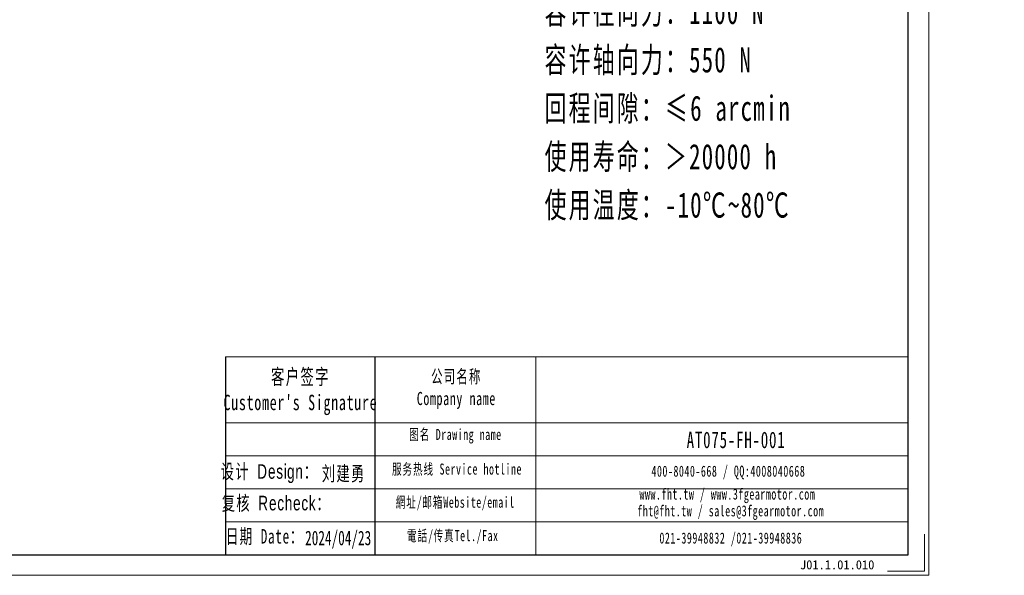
# Model space of a CAD drawing. Header units: millimetres. Extents: x -2 to 496, y 0 to 336.
# Tile 2 of 4: x 226 to 496, y 0 to 153. Entities that reach past the tile are written whole.
import ezdxf

# ---------------------------------------------------------------- set-up
doc = ezdxf.new("R2010")
doc.units = ezdxf.units.MM
doc.layers.add('6文字层', color=3, linetype='Continuous')
doc.layers.add('7标注层', color=4, linetype='Continuous')
for name, color, linetype, lineweight in [('SLD-0', 7, 'Continuous', 18), ('图框_外框线', 7, 'Continuous', 18), ('尺寸线层', 3, 'Continuous', 18)]:
    doc.layers.add(name, color=color, linetype=linetype, lineweight=lineweight)
doc.styles.add('标准', font='txt', dxfattribs={"width": 0.667})
doc.styles.add('样式 1', font='txt')

msp = doc.modelspace()

# ---------------------------------------------------------------- linework, layer by layer
msp.add_line((323.46392, 60.0052), (323.46392, 5.65156))
at = {"layer": '7标注层', "color": 0}
msp.add_line((282.46259, 60.0052), (282.46259, 5.66085), dxfattribs=at)
at = {"layer": '图框_外框线'}
for p, q in [((282.46259, 60.0052), (323.46392, 60.0052)), ((323.46392, 60.0052), (323.46392, 5.66085)), ((323.46392, 60.0052), (469.85047, 60.0052)), ((367.6401, 60.0052), (367.6401, 5.66085)), ((282.46259, 41.87045), (323.46392, 41.87045)), ((323.46392, 41.87045), (469.85047, 41.87045)), ((282.46259, 32.80307), (469.85047, 32.80307)), ((282.46259, 23.7357), (469.85047, 23.7357)), ((282.46259, 14.66832), (469.85047, 14.66832))]:
    msp.add_line(p, q, dxfattribs=at)
at = {"layer": '图框_外框线', "color": 3}
msp.add_lwpolyline([(0, 0), (475.51132, 0), (475.51132, 336.25443), (0, 336.25443)], close=True, dxfattribs=at)
at = {"layer": '图框_外框线', "color": 3, "lineweight": 25}
msp.add_lwpolyline([(28.30425, 5.66085), (469.85047, 5.66085), (469.85047, 330.59358), (28.30425, 330.59358)], close=True, dxfattribs=at)
at = {"layer": '图框_外框线', "color": 3}
msp.add_lwpolyline([(474.37915, 11.3217), (474.37915, 1.13217), (464.18962, 1.13217)], dxfattribs=at)

# ---------------------------------------------------------------- texts
at = {"layer": '6文字层', "insert": (440.18646, 4.15036), "char_height": 2.5, "attachment_point": 1, "style": '样式 1'}
msp.add_mtext_dynamic_manual_height_columns('J01.1.01.010', width=43.304423, gutter_width=12.5, heights=[-2.89106], dxfattribs=at)
at = {"layer": 'SLD-0', "color": 1, "attachment_point": 2, "style": '标准'}
for s, insert, char_height, width in [("\\T1.1;客户签字\\PCustomer's Signature", (303.03393, 56.6502), 4.2314423, 52.6395786), ('\\T1.1;公司名称\\PCompany name', (345.83219, 56.42558), 3.6269505, 46.9576852), ('\\T1.1;图名 Drawing name', (345.58427, 40.19901), 3.0224588, 38.6532714), ('{\\H1.24872x;\\T1.10000;AT075-FH-001}', (422.62494, 39.46918), 3.6269505, 30.7942365), ('{\\fSimSun|b0|i0|c134|p2;\\T1.1;设计 \\fArial|b0|i0|c0|p34;Design\\fSimSun|b0|i0|c134|p2;：}', (294.53847, 30.51784), 4, 31.9717109), ('{\\fSimSun|b0|i0|c134|p2;\\T1.1;刘建勇}', (314.91742, 29.95318), 4, 31.9717109), ('\\T1.1;服务热线 Service hotline', (346.01288, 30.69495), 3.0224588, 43.0634577), ('\\T1.1;400-8040-668 / QQ:4008040668', (420.51763, 30.11742), 3.0224588, 88.0001246), ('{\\fSimSun|b0|i0|c134|p2;\\T1.1;复核 \\fArial|b0|i0|c0|p34;Recheck\\fSimSun|b0|i0|c134|p2;：}', (296.41435, 21.84125), 4, 31.9717109), ('\\T1.1;網址/邮箱Website/email', (345.54225, 21.58875), 3.0224588, 44.8250061), ('\\T1.1;www.fht.tw / www.3fgearmotor.com ', (420.23894, 23.82205), 3.0224588, 88.0991884), ('{\\T1.10000;fht@fht.tw / sales@3fgearmotor.com }', (421.16007, 19.21964), 3.0224588, 88.0991884), ('{\\T1.1;日期 Date：}', (293.22006, 12.71993), 4, 31.9717109), ('2024/04/23', (313.3894, 12.25665), 4, 31.9717109), ('\\T1.1;電話/传真Tel./Fax', (344.86509, 12.41156), 3.0224588, 45.3641196), ('\\T1.1;021-39948832 /021-39948836 ', (421.19167, 11.75072), 3.0224588, 67.2703948)]:
    msp.add_mtext(s, dxfattribs=dict(at, insert=insert, char_height=char_height, width=width))
at = {"layer": '尺寸线层', "insert": (370.06773, 224.80414), "char_height": 4.0425, "width": 103.2334341, "attachment_point": 1, "line_spacing_factor": 1.15057, "style": '标准'}
msp.add_mtext('\\T1.1;{\\H1.71429x;性能参数：\\P减速比：1:1\\P额定输出力矩：45 N.m\\P最大加速力矩：1.5倍额定扭矩\\P额定输入转速：1500 rpm\\P容许径向力：1100 N\\P容许轴向力：550 N\\P回程间隙：≤6 arcmin\\P使用寿命：＞20000 h\\P使用温度：-10℃~80℃\\P}', dxfattribs=at)

doc.saveas('drawing.dxf')
